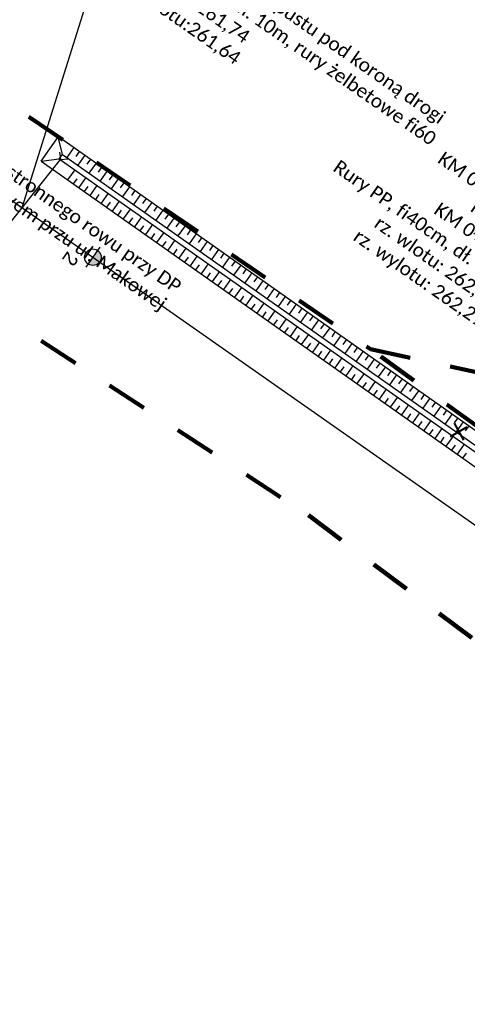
# Model space of a CAD drawing. Header units: metres. Extents: x 7457881 to 7459006, y 5635870 to 5636188.
# Tile 98 of 256: x 7458424 to 7458457, y 5636073 to 5636146. Entities that reach past the tile are written whole.
import ezdxf
from ezdxf import colors
from ezdxf.entities.mleader import LeaderData, LeaderLine
from ezdxf.enums import TextEntityAlignment as Align
from ezdxf.math import Vec2, Vec3

# ---------------------------------------------------------------- set-up
doc = ezdxf.new("R2010")
doc.units = ezdxf.units.M
doc.linetypes.add('2', pattern=[1, 0.5, -0.5])
for name, color, linetype in [('_____Kreskowanie zieleń', 3, 'ByLayer'), ('_____Opisy', 1, 'Continuous'), ('ga_kilometraz_symbole', 7, 'Continuous'), ('zzz.gaTrasa', 7, 'Continuous')]:
    doc.layers.add(name, color=color, linetype=linetype)
for name, color, linetype, lineweight in [('_____Przepusty', 5, 'Continuous', 30), ('_____Rów', 88, 'Continuous', 30), ('_____Zakres opracowania', 6, '2', 100)]:
    doc.layers.add(name, color=color, linetype=linetype, lineweight=lineweight)
doc.styles.add('GA4-HMKM', font='arial.ttf')
doc.styles.add('Legend', font='calibri.ttf')
doc.dimstyles.new('Sytuacja 1_500', dxfattribs={"dimtxt": 1, "dimasz": 1, "dimexe": 1, "dimexo": 0.5, "dimtad": 1, "dimtxsty": 'Legend', "dimblk": 'ARCHTICK', "dimcen": 2.5, "dimclrd": 256, "dimclre": 256, "dimclrt": 256, "dimazin": 0, "dimtfac": 1, "dimtmove": 0, "dimatfit": 3, "dimldrblk": 'NONE', "dimfxl": 0, "dimlwd": -1, "dimlwe": -1, "dimarcsym": 0})

# ---------------------------------------------------------------- blocks, each defined once
blk = doc.blocks.new('zzz.gaHM')
at = {"linetype": 'ByBlock', "lineweight": -2}
h = blk.add_hatch(color=0, dxfattribs=at)
h.dxf.hatch_style = 1
h.paths.add_polyline_path([(0.608, -0.001, 0.414214), (0.001, 0.608, 0.414214), (-0.608, 0.001)])
h = blk.add_hatch(color=0, dxfattribs=at)
h.dxf.hatch_style = 1
h.paths.add_polyline_path([(0.608, 0, 1), (-0.608, 0)])
at = {"color": 0, "linetype": 'ByBlock', "lineweight": -2}
blk.add_line((-0.888, 0), (0.888, 0), dxfattribs=at)
blk.add_circle((0, 0), 0.608, dxfattribs=at)
at = {"color": 0, "linetype": 'ByBlock', "lineweight": -2, "style": 'GA4-HMKM', "flags": 12}
blk.add_attdef('HM', text='', height=1.05, dxfattribs=at).set_placement((0.649, -1.274), align=Align.MIDDLE_LEFT)
blk = doc.blocks.new('_None')
blk = doc.blocks.new('_ArchTick')
at = {"color": 0, "linetype": 'ByBlock', "transparency": 16777216, "const_width": 0.15}
blk.add_lwpolyline([(-0.5, -0.5), (0.5, 0.5)], dxfattribs=at)
blk = doc.blocks.new('*D5811')
at = {"layer": '_____Opisy'}
blk.add_arc((7458476.75, 5636095.146), 2.378, 54.51244, 144.95264, dxfattribs=at)
at = {"layer": 'Defpoints', "color": 0}
for p in [(7458347.851, 5636185.56), (7458478.715, 5636097.902), (7458476.971, 5636097.513), (7458476.75, 5636095.146), (7458476.75, 5636095.146)]:
    blk.add_point(p, dxfattribs=at)
at = {"layer": '_____Opisy', "linetype": 'ByBlock'}
for p, rotation in [((7458478.131, 5636097.082), 324.5124429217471), ((7458474.803, 5636096.511), 234.952642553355)]:
    blk.add_blockref('_ArchTick', p, dxfattribs=dict(at, rotation=rotation))
at = {"layer": '_____Opisy', "insert": (7458476.153, 5636098.629), "char_height": 1, "attachment_point": 5, "rotation": 9.73254, "style": 'Legend'}
blk.add_mtext('90%%D', dxfattribs=at)
blk = doc.blocks.new('*D5812')
at = {"layer": '_____Opisy'}
blk.add_line((7458399.074, 5636146.029), (7458398.409, 5636145.08), dxfattribs=at)
blk.add_arc((7458400.767, 5636148.443), 3.107, 234.95264, 324.95264, dxfattribs=at)
at = {"layer": 'Defpoints', "color": 0}
for p in [(7458347.851, 5636185.56), (7458400.767, 5636148.443), (7458399.361, 5636146.438), (7458400.494, 5636145.348), (7458476.75, 5636095.146)]:
    blk.add_point(p, dxfattribs=at)
at = {"layer": '_____Opisy', "linetype": 'ByBlock'}
for p, rotation in [((7458403.311, 5636146.659), 54.95264255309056), ((7458398.983, 5636145.899), 144.952642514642)]:
    blk.add_blockref('_ArchTick', p, dxfattribs=dict(at, rotation=rotation))
at = {"layer": '_____Opisy', "insert": (7458401.105, 5636146.521), "char_height": 1, "attachment_point": 5, "rotation": 9.95264, "style": 'Legend'}
blk.add_mtext('90%%D', dxfattribs=at)
blk = doc.blocks.new('rozbiórki')
at = {"layer": '_____Opisy', "lineweight": 40}
for p, q in [((510.642, 66.109), (511.642, 65.109)), ((510.642, 65.109), (511.642, 66.109))]:
    blk.add_line(p, q, dxfattribs=at)

msp = doc.modelspace()

# ---------------------------------------------------------------- linework, layer by layer
at = {"layer": '_____Kreskowanie zieleń'}
for p, q in [((7458428.313, 5636136.203), (7458427.794, 5636135.468)), ((7458428.721, 5636135.915), (7458428.462, 5636135.547)), ((7458429.13, 5636135.627), (7458428.611, 5636134.892)), ((7458429.539, 5636135.339), (7458429.279, 5636134.971)), ((7458429.947, 5636135.051), (7458429.429, 5636134.315)), ((7458430.356, 5636134.763), (7458430.097, 5636134.395)), ((7458428.381, 5636134.565), (7458427.862, 5636133.829)), ((7458429.198, 5636133.988), (7458428.68, 5636133.253)), ((7458430.765, 5636134.475), (7458430.246, 5636133.739)), ((7458431.173, 5636134.187), (7458430.914, 5636133.819)), ((7458428.53, 5636133.909), (7458428.271, 5636133.541)), ((7458429.348, 5636133.332), (7458429.088, 5636132.965)), ((7458430.016, 5636133.412), (7458429.497, 5636132.677)), ((7458431.582, 5636133.898), (7458431.063, 5636133.163)), ((7458431.991, 5636133.61), (7458431.731, 5636133.243)), ((7458432.399, 5636133.322), (7458431.881, 5636132.587)), ((7458430.165, 5636132.756), (7458429.906, 5636132.388)), ((7458430.833, 5636132.836), (7458430.314, 5636132.1)), ((7458432.808, 5636133.034), (7458432.549, 5636132.666)), ((7458433.217, 5636132.746), (7458432.698, 5636132.01)), ((7458430.982, 5636132.18), (7458430.723, 5636131.812)), ((7458431.65, 5636132.26), (7458431.132, 5636131.524)), ((7458433.625, 5636132.458), (7458433.366, 5636132.09)), ((7458434.034, 5636132.17), (7458433.515, 5636131.434)), ((7458434.443, 5636131.882), (7458434.183, 5636131.514)), ((7458431.8, 5636131.604), (7458431.54, 5636131.236)), ((7458432.467, 5636131.684), (7458431.949, 5636130.948)), ((7458433.285, 5636131.107), (7458432.766, 5636130.372)), ((7458434.851, 5636131.594), (7458434.333, 5636130.858)), ((7458435.26, 5636131.305), (7458435.001, 5636130.938)), ((7458432.617, 5636131.028), (7458432.358, 5636130.66)), ((7458433.434, 5636130.451), (7458433.175, 5636130.084)), ((7458434.102, 5636130.531), (7458433.583, 5636129.796)), ((7458435.668, 5636131.017), (7458435.15, 5636130.282)), ((7458436.077, 5636130.729), (7458435.818, 5636130.361)), ((7458436.486, 5636130.441), (7458435.967, 5636129.706)), ((7458434.251, 5636129.875), (7458433.992, 5636129.507)), ((7458434.919, 5636129.955), (7458434.401, 5636129.219)), ((7458436.894, 5636130.153), (7458436.635, 5636129.785)), ((7458437.303, 5636129.865), (7458436.784, 5636129.129)), ((7458435.069, 5636129.299), (7458434.809, 5636128.931)), ((7458435.737, 5636129.379), (7458435.218, 5636128.643)), ((7458437.712, 5636129.577), (7458437.452, 5636129.209)), ((7458438.12, 5636129.289), (7458437.602, 5636128.553)), ((7458438.529, 5636129.001), (7458438.27, 5636128.633)), ((7458435.886, 5636128.723), (7458435.627, 5636128.355)), ((7458436.554, 5636128.802), (7458436.035, 5636128.067)), ((7458436.703, 5636128.147), (7458436.444, 5636127.779)), ((7458437.371, 5636128.226), (7458436.853, 5636127.491)), ((7458438.938, 5636128.712), (7458438.419, 5636127.977)), ((7458439.346, 5636128.424), (7458439.087, 5636128.057)), ((7458439.755, 5636128.136), (7458439.236, 5636127.401)), ((7458437.521, 5636127.57), (7458437.261, 5636127.203)), ((7458438.189, 5636127.65), (7458437.67, 5636126.914)), ((7458440.164, 5636127.848), (7458439.904, 5636127.48)), ((7458440.572, 5636127.56), (7458440.054, 5636126.824)), ((7458438.338, 5636126.994), (7458438.079, 5636126.626)), ((7458439.006, 5636127.074), (7458438.487, 5636126.338)), ((7458440.981, 5636127.272), (7458440.722, 5636126.904)), ((7458441.39, 5636126.984), (7458440.871, 5636126.248)), ((7458441.798, 5636126.696), (7458441.539, 5636126.328)), ((7458439.155, 5636126.418), (7458438.896, 5636126.05)), ((7458439.823, 5636126.498), (7458439.305, 5636125.762)), ((7458442.207, 5636126.408), (7458441.688, 5636125.672)), ((7458442.615, 5636126.119), (7458442.356, 5636125.752)), ((7458439.973, 5636125.842), (7458439.713, 5636125.474)), ((7458440.64, 5636125.921), (7458440.122, 5636125.186)), ((7458440.79, 5636125.265), (7458440.53, 5636124.898)), ((7458441.458, 5636125.345), (7458440.939, 5636124.61)), ((7458443.024, 5636125.831), (7458442.506, 5636125.096)), ((7458443.433, 5636125.543), (7458443.173, 5636125.175)), ((7458443.841, 5636125.255), (7458443.323, 5636124.52)), ((7458441.607, 5636124.689), (7458441.348, 5636124.321)), ((7458442.275, 5636124.769), (7458441.756, 5636124.033)), ((7458444.25, 5636124.967), (7458443.991, 5636124.599)), ((7458444.659, 5636124.679), (7458444.14, 5636123.943)), ((7458442.424, 5636124.113), (7458442.165, 5636123.745)), ((7458443.092, 5636124.193), (7458442.574, 5636123.457)), ((7458445.067, 5636124.391), (7458444.808, 5636124.023)), ((7458445.476, 5636124.103), (7458444.957, 5636123.367)), ((7458445.885, 5636123.815), (7458445.625, 5636123.447)), ((7458443.242, 5636123.537), (7458442.982, 5636123.169)), ((7458443.91, 5636123.616), (7458443.391, 5636122.881)), ((7458446.293, 5636123.526), (7458445.775, 5636122.791)), ((7458446.702, 5636123.238), (7458446.443, 5636122.871)), ((7458444.059, 5636122.961), (7458443.8, 5636122.593)), ((7458444.727, 5636123.04), (7458444.208, 5636122.305)), ((7458444.876, 5636122.384), (7458444.617, 5636122.017)), ((7458445.544, 5636122.464), (7458445.026, 5636121.728)), ((7458447.111, 5636122.95), (7458446.592, 5636122.215)), ((7458447.519, 5636122.662), (7458447.26, 5636122.294)), ((7458447.928, 5636122.374), (7458447.409, 5636121.638)), ((7458445.694, 5636121.808), (7458445.434, 5636121.44)), ((7458446.362, 5636121.888), (7458445.843, 5636121.152)), ((7458448.337, 5636122.086), (7458448.077, 5636121.718)), ((7458448.745, 5636121.798), (7458448.227, 5636121.062)), ((7458446.511, 5636121.232), (7458446.252, 5636120.864)), ((7458447.179, 5636121.312), (7458446.66, 5636120.576)), ((7458449.154, 5636121.51), (7458448.895, 5636121.142)), ((7458449.562, 5636121.222), (7458449.044, 5636120.486)), ((7458449.971, 5636120.934), (7458449.712, 5636120.566)), ((7458447.328, 5636120.656), (7458447.069, 5636120.288)), ((7458447.996, 5636120.735), (7458447.478, 5636120)), ((7458450.38, 5636120.645), (7458449.861, 5636119.91)), ((7458450.788, 5636120.357), (7458450.529, 5636119.99)), ((7458448.145, 5636120.079), (7458447.886, 5636119.712)), ((7458448.813, 5636120.159), (7458448.295, 5636119.424)), ((7458448.963, 5636119.503), (7458448.703, 5636119.135)), ((7458449.631, 5636119.583), (7458449.112, 5636118.847)), ((7458451.197, 5636120.069), (7458450.678, 5636119.334)), ((7458451.606, 5636119.781), (7458451.346, 5636119.413)), ((7458452.014, 5636119.493), (7458451.496, 5636118.757)), ((7458449.78, 5636118.927), (7458449.521, 5636118.559)), ((7458450.448, 5636119.007), (7458449.929, 5636118.271)), ((7458452.423, 5636119.205), (7458452.164, 5636118.837)), ((7458452.832, 5636118.917), (7458452.313, 5636118.181)), ((7458450.597, 5636118.351), (7458450.338, 5636117.983)), ((7458451.265, 5636118.43), (7458450.747, 5636117.695)), ((7458453.24, 5636118.629), (7458452.981, 5636118.261)), ((7458453.649, 5636118.341), (7458453.13, 5636117.605)), ((7458454.058, 5636118.052), (7458453.798, 5636117.685)), ((7458451.415, 5636117.775), (7458451.155, 5636117.407)), ((7458452.083, 5636117.854), (7458451.564, 5636117.119)), ((7458452.9, 5636117.278), (7458452.381, 5636116.542)), ((7458454.466, 5636117.764), (7458453.948, 5636117.029)), ((7458454.875, 5636117.476), (7458454.616, 5636117.108)), ((7458452.232, 5636117.198), (7458451.973, 5636116.831)), ((7458453.049, 5636116.622), (7458452.79, 5636116.254)), ((7458453.717, 5636116.702), (7458453.199, 5636115.966)), ((7458455.284, 5636117.188), (7458454.765, 5636116.453)), ((7458455.692, 5636116.9), (7458455.433, 5636116.532)), ((7458456.101, 5636116.612), (7458455.582, 5636115.876)), ((7458453.867, 5636116.046), (7458453.607, 5636115.678)), ((7458454.534, 5636116.126), (7458454.016, 5636115.39)), ((7458456.51, 5636116.324), (7458456.25, 5636115.956)), ((7458456.918, 5636116.036), (7458456.4, 5636115.3)), ((7458454.684, 5636115.47), (7458454.425, 5636115.102)), ((7458455.352, 5636115.549), (7458454.833, 5636114.814)), ((7458457.327, 5636115.748), (7458457.068, 5636115.38)), ((7458455.501, 5636114.894), (7458455.242, 5636114.526)), ((7458456.169, 5636114.973), (7458455.65, 5636114.238)), ((7458456.986, 5636114.397), (7458456.468, 5636113.661)), ((7458456.318, 5636114.317), (7458456.059, 5636113.95)), ((7458457.136, 5636113.741), (7458456.876, 5636113.373))]:
    msp.add_line(p, q, dxfattribs=at)
at = {"layer": '_____Przepusty'}
msp.add_line((7458421.072, 5636127.448), (7458427.327, 5636135.308), dxfattribs=at)
msp.add_lwpolyline([(7458427.263, 5636135.87), (7458427.327, 5636135.308), (7458427.889, 5636135.372)], dxfattribs=at)
at = {"layer": '_____Rów'}
for p, q in [((7458425.913, 5636135.204), (7458427.18, 5636137.002)), ((7458427.18, 5636137.002), (7458460.695, 5636113.373)), ((7458427.479, 5636135.69), (7458460.303, 5636112.548)), ((7458425.913, 5636135.204), (7458459.581, 5636111.467)), ((7458427.248, 5636135.363), (7458460.241, 5636112.103))]:
    msp.add_line(p, q, dxfattribs=at)
msp.add_lwpolyline([(7458425.913, 5636135.204), (7458427.248, 5636135.363), (7458427.479, 5636135.69), (7458427.176, 5636136.995)], dxfattribs=at)
at = {"layer": '_____Zakres opracowania', "color": 2, "ltscale": 6}
for points in [[(7458388.087, 5636148.033), (7458383.057, 5636151.476), (7458390.313, 5636162.115), (7458450.1, 5636121.38)], [(7458415.88, 5636128.56), (7458445.55, 5636109.16), (7458467.703, 5636092.51), (7458477.06, 5636085.48), (7458483.136, 5636080.915), (7458491.025, 5636091.37), (7458488.485, 5636093.286)]]:
    msp.add_lwpolyline(points, dxfattribs=at)
at = {"layer": '_____Zakres opracowania', "ltscale": 6}
msp.add_lwpolyline([(7458612.314, 5636078.013), (7458513.777, 5636099.393), (7458494.015, 5636102.658), (7458488.485, 5636093.286), (7458477.6, 5636101.5), (7458450.1, 5636121.38), (7458464.41, 5636118.27), (7458474.82, 5636115.99), (7458479.79, 5636114.91), (7458479.501, 5636116.218), (7458495.572, 5636113.025), (7458508.561, 5636110.612), (7458516.954, 5636109.144), (7458521.243, 5636108.159), (7458539.091, 5636104.727), (7458555.492, 5636101.168)], dxfattribs=at)
at = {"layer": 'zzz.gaTrasa'}
msp.add_lwpolyline([(7458347.851, 5636185.56), (7458476.75, 5636095.146), (7458487.661, 5636086.913), (7458496.956, 5636079.231), (7458506.631, 5636070.202), (7458513.979, 5636062.208), (7458547.574, 5636023.625)], dxfattribs=at)

# ---------------------------------------------------------------- block references
at = {"layer": '_____Opisy', "rotation": 344.4873549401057}
msp.add_blockref('rozbiórki', (7457946.531, 5636188.799), dxfattribs=at)
at = {"layer": 'ga_kilometraz_symbole', "rotation": 234.9526425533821}
msp.add_blockref('zzz.gaHM', (7458429.719, 5636128.135), dxfattribs=at).add_auto_attribs({'HM': '2'})
msp.add_blockref('zzz.gaHM', (7458429.719, 5636128.135), dxfattribs=at).add_auto_attribs({'HM': '2'})

# ---------------------------------------------------------------- dimensions: what is measured, and where the dimension line sits
at = {"layer": '_____Opisy'}
for base, line2, picture, middle in [((7458476.971, 5636097.513), ((7458478.715, 5636097.902), (7458476.75, 5636095.146)), '*D5811', (7458476.153, 5636098.629)), ((7458400.494, 5636145.348), ((7458399.361, 5636146.438), (7458400.767, 5636148.443)), '*D5812', (7458401.105, 5636146.521))]:
    dim = msp.add_angular_dim_2l(base=base, line1=((7458347.851, 5636185.56), (7458476.75, 5636095.146)), line2=line2, text='90%%D', dimstyle='Sytuacja 1_500', override={"dimtxsty": 'Legend'}, dxfattribs=at)
    dim.commit()
    dim.dimension.update_dxf_attribs({"geometry": picture, "text_midpoint": middle})

# ---------------------------------------------------------------- leaders
ml = msp.add_multileader_mtext('Standard', dxfattribs=at)
ml.set_content('ZZ\\PKM 0+237,3', color=256, style='Legend')
ml.set_leader_properties(color=256)
ml.set_arrow_properties(name='NONE')
ml.build(insert=Vec2(0, 0))
ml.multileader.update_dxf_attribs({"dogleg_length": 1, "arrow_head_size": 1})
ctx = ml.context
ctx.base_point, ctx.char_height, ctx.arrow_head_size, ctx.plane_origin, ctx.plane_x_axis, ctx.plane_y_axis = Vec3(7458454.618, 5636137.887), 1, 1, Vec3(7458456.491, 5636142.46), Vec3(0.820511, -0.571631), Vec3(0.571631, 0.820511)
ctx.text_align_type = 2
notes = []
notes.append((ctx, [(0, (1, 1, 0), (7458464.845, 5636130.762), (-0.820511, 0.571631), 1, [(0, [(7458469.915, 5636124.08)], 0, [])])]))
ctx.mtext.insert, ctx.mtext.text_direction, ctx.mtext.alignment, ctx.mtext.flow_direction = Vec3(7458462.733, 5636132.979), Vec3(0.820511, -0.571631), 3, 5
at = {"layer": '_____Przepusty', "color": 5, "lineweight": -3}
ml = msp.add_multileader_mtext('Standard', dxfattribs=at)
ml.set_content('Przebudowa przepustu pod koroną drogi\\PKM 0+193,7, dł. 10m, rury żelbetowe fi60\\Prz. wlotu: 261,74\\Prz. wylotu:261,64', color=256, style='Legend')
ml.set_leader_properties(color=256)
ml.set_arrow_properties(name='NONE')
ml.build(insert=Vec2(0, 0))
ml.multileader.update_dxf_attribs({"dogleg_length": 1, "arrow_head_size": 1})
ctx = ml.context
ctx.base_point, ctx.char_height, ctx.arrow_head_size, ctx.plane_origin, ctx.plane_x_axis, ctx.plane_y_axis = Vec3(7458432.504, 5636154.047), 1, 1, Vec3(7458424.52, 5636131.782), Vec3(0.820511, -0.571631), Vec3(0.571631, 0.820511)
notes.append((ctx, [(0, (1, 1, 0), (7458431.684, 5636154.619), (0.820511, -0.571631), 1, [(0, [(7458424.52, 5636131.782)], 0, [])])]))
ctx.mtext.insert, ctx.mtext.text_direction, ctx.mtext.rotation, ctx.mtext.flow_direction = Vec3(7458434.532, 5636153.458), Vec3(0.820511, -0.571631), 5.411784, 5
at = {"layer": '_____Przepusty', "lineweight": -3}
ml = msp.add_multileader_mtext('Standard', dxfattribs=at)
ml.set_content('Przepust\\PKM 0+237,3\\PRury PP, fi40cm, dł. 6mb\\Prz. wlotu: 262,37\\Prz. wylotu: 262,29', color=256, style='Legend')
ml.set_leader_properties(color=256)
ml.set_arrow_properties(name='NONE')
ml.build(insert=Vec2(0, 0))
ml.multileader.update_dxf_attribs({"dogleg_length": 1, "arrow_head_size": 1})
ctx = ml.context
ctx.base_point, ctx.char_height, ctx.arrow_head_size, ctx.plane_origin, ctx.plane_x_axis, ctx.plane_y_axis = Vec3(7458447.781, 5636138.691), 1, 1, Vec3(7458441.2, 5636187.148), Vec3(0.820511, -0.571631), Vec3(0.571631, 0.820511)
ctx.text_align_type = 2
notes.append((ctx, [(0, (1, 1, 0), (7458464.554, 5636127.005), (-0.820511, 0.571631), 1, [(0, [(7458463.32, 5636111.061)], 0, [])])]))
ctx.mtext.insert, ctx.mtext.text_direction, ctx.mtext.rotation, ctx.mtext.alignment, ctx.mtext.flow_direction = Vec3(7458462.459, 5636129.245), Vec3(0.820511, -0.571631), 5.94544, 3, 5
at = {"layer": '_____Rów', "lineweight": -3}
ml = msp.add_multileader_mtext('Standard', dxfattribs=at)
ml.set_content('Połączenie prawostronnego rowu przy DP\\Pz lewostronnym rowem przu ul. Makowej\\PKM 0+176,10\\Prz.: 261,52', color=256, style='Legend')
ml.set_leader_properties(color=256)
ml.set_arrow_properties(name='NONE')
ml.build(insert=Vec2(0, 0))
ml.multileader.update_dxf_attribs({"dogleg_length": 1, "arrow_head_size": 1})
ctx = ml.context
ctx.base_point, ctx.char_height, ctx.arrow_head_size, ctx.plane_origin, ctx.plane_x_axis, ctx.plane_y_axis = Vec3(7458412.635, 5636141.985), 1, 1, Vec3(7458501.426, 5636255.951), Vec3(0.820511, -0.571631), Vec3(0.571631, 0.820511)
notes.append((ctx, [(0, (1, 1, 0), (7458411.814, 5636142.557), (0.820511, -0.571631), 1, [(0, [(7458406.558, 5636136.718)], 0, [])])]))
ctx.mtext.insert, ctx.mtext.text_direction, ctx.mtext.flow_direction = Vec3(7458414.646, 5636141.373), Vec3(0.820511, -0.571631), 5
ml = msp.add_multileader_mtext('Standard', dxfattribs=at)
ml.set_content('Połączenie lewostronnego rowu przy DP\\Pz lewostronnym rowem przu ul. Urzędniczej\\PKM 0+245,1\\Prz.: 262,43', color=256, style='Legend')
ml.set_leader_properties(color=256)
ml.set_arrow_properties(name='NONE')
ml.build(insert=Vec2(0, 0))
ml.multileader.update_dxf_attribs({"dogleg_length": 1, "arrow_head_size": 1})
ctx = ml.context
ctx.base_point, ctx.char_height, ctx.arrow_head_size, ctx.plane_origin, ctx.plane_x_axis, ctx.plane_y_axis = Vec3(7458462.212, 5636094.098), 1, 1, Vec3(7458562.78, 5636223.233), Vec3(0.820511, -0.571631), Vec3(0.571631, 0.820511)
notes.append((ctx, [(0, (1, 1, 0), (7458461.392, 5636094.67), (0.820511, -0.571631), 1, [(0, [(7458471.507, 5636109.142)], 0, [])])]))
ctx.mtext.insert, ctx.mtext.text_direction, ctx.mtext.flow_direction = Vec3(7458464.223, 5636093.486), Vec3(0.820511, -0.571631), 5
for ctx, leaders in notes:
    for number, flags, end, landing, length, lines in leaders:
        leader = LeaderData()
        leader.index, (leader.has_last_leader_line, leader.has_dogleg_vector, leader.attachment_direction) = number, flags
        leader.last_leader_point, leader.dogleg_vector, leader.dogleg_length = Vec3(end), Vec3(landing), length
        for number, points, colour, breaks in lines:
            line = LeaderLine()
            line.index, line.vertices, line.color, line.breaks = number, Vec3.list(points), colors.encode_raw_color(colour), breaks
            leader.lines.append(line)
        ctx.leaders.append(leader)

doc.saveas('drawing.dxf')
